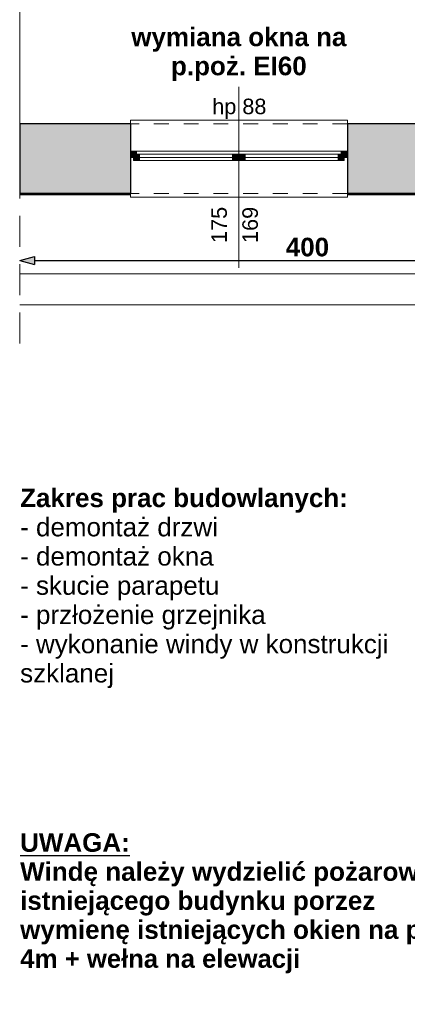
# Model space of a CAD drawing. Header units: centimetres. Extents: x -450 to 939, y -960 to 494.
# Tile 1 of 12: x -450 to -137, y -960 to -166. Entities that reach past the tile are written whole.
import ezdxf

# ---------------------------------------------------------------- set-up
doc = ezdxf.new("R2010")
doc.units = ezdxf.units.CM
doc.header["$MEASUREMENT"] = 0
for name, pattern in [('Przerywana', [24, 12, -12]), ('Przerywana długa', [39, 25, -14]), ('Wipeout_Contour', [100, 0, -100])]:
    doc.linetypes.add(name, pattern=pattern)
for name, color, linetype in [('220 - ŚCIANY WEWNĘTRZNE', 7, 'Continuous'), ('440-Stropy', 7, 'Continuous'), ('Nowe_299-Wymiary Opisy', 7, 'Continuous'), ('Okna Archicada', 7, 'Continuous')]:
    doc.layers.add(name, color=color, linetype=linetype)
for name, color, linetype, lineweight in [('220 - ŚCIANY WEWNĘTRZNE_Nr_pióra__27', 7, 'Continuous', 25), ('220-A Ściany_Nr_pióra__120', 7, 'Continuous', 13), ('220-Ściany_Nr_pióra__19', 255, 'Continuous', 13), ('440-Stropy_Nr_pióra__19', 255, 'Continuous', 0), ('Nowe_220-A Ściany_Nr_pióra__120', 7, 'Continuous', 13), ('Nowe_299-Wymiary Opisy_Nr_pióra__140', 1, 'Continuous', 25), ('Nowe_A-TABELKA_Nr_pióra__140', 1, 'Continuous', 25), ('Nowe_Bloki tekstowe_Nr_pióra__140', 1, 'Continuous', 25), ('Nowe_Bloki tekstowe_Nr_pióra__6', 5, 'Continuous', 13), ('Okna Archicada_Nr_pióra__27', 7, 'Continuous', 25), ('Znaczniki okien Archicada_Nr_pióra__7', 7, 'Continuous', 13)]:
    doc.layers.add(name, color=color, linetype=linetype, lineweight=lineweight)
for name, color, linetype, lineweight, true_color in [('Okna Archicada_Nr_pióra__23', 7, 'Continuous', 15, 0xff6600), ('Okna Archicada_Nr_pióra__3', 7, 'Continuous', 13, 0xff6600), ('Znaczniki okien Archicada_Nr_pióra__45', 7, 'Continuous', 15, 0x40a5ff)]:
    doc.layers.add(name, color=color, linetype=linetype, lineweight=lineweight, true_color=true_color)
doc.styles.add('STYL_AUTOMATYCZNY_1', font='arial.ttf')
doc.styles.add('STYL_AUTOMATYCZNY_3', font='arial.ttf')
doc.styles.add('STYL_AUTOMATYCZNY_4', font='arial.ttf')
doc.dimstyles.new('STYL_AUTOMATYCZNY__3', dxfattribs={"dimtxt": 15, "dimasz": 11.875, "dimexe": 0.18, "dimexo": 0.0625, "dimgap": 0, "dimtad": 1, "dimtih": 1, "dimtoh": 1, "dimdec": 0, "dimzin": 0, "dimdsep": 46, "dimtxsty": 'STYL_AUTOMATYCZNY_3', "dimblk": 'ARROWHEAD_5', "dimblk1": 'ARROWHEAD_5', "dimblk2": 'ARROWHEAD_5', "dimcen": 0.09, "dimse1": 1, "dimse2": 1, "dimclrd": 1, "dimclre": 1, "dimclrt": 1, "dimadec": 1, "dimazin": 0, "dimtfac": 1, "dimtdec": 4, "dimtmove": 2, "dimatfit": 3, "dimfxl": 1, "dimtolj": 1, "dimtzin": 0, "dimarcsym": 0})

# ---------------------------------------------------------------- blocks, each defined once
blk = doc.blocks.new('*D5')
at = {"layer": 'Nowe_299-Wymiary Opisy_Nr_pióra__140', "linetype": 'Continuous', "lineweight": 25}
for points in [[(-449.86, -360.48), (-437.79, -363.72), (-437.79, -357.25)], [(-49.86, -360.48), (-61.93, -357.25), (-61.93, -363.72)]]:
    blk.add_hatch(color=1, dxfattribs=at).paths.add_polyline_path(points)
at = {"layer": 'Nowe_299-Wymiary Opisy_Nr_pióra__140', "color": 1, "linetype": 'Continuous', "lineweight": 25}
for p, q in [((-449.86, -360.48), (-437.79, -357.25)), ((-437.79, -357.25), (-437.79, -363.72)), ((-61.93, -363.72), (-61.93, -357.25)), ((-49.86, -360.48), (-61.93, -357.25)), ((-449.86, -360.48), (-437.79, -363.72)), ((-437.79, -360.48), (-61.93, -360.48)), ((-49.86, -360.48), (-61.93, -363.72))]:
    blk.add_line(p, q, dxfattribs=at)
at = {"layer": 'Nowe_299-Wymiary Opisy_Nr_pióra__140', "color": 1, "lineweight": 25, "insert": (-235.28, -357.48), "char_height": 15, "attachment_point": 7, "style": 'STYL_AUTOMATYCZNY_3'}
blk.add_mtext('\\A1;{\\pql;\\fArial|b1|i0|c238|p0;\\W1.000000;400}', dxfattribs=at)
blk = doc.blocks.new('ARROWHEAD_5')
at = {"linetype": 'Continuous', "lineweight": 0}
blk.add_hatch(color=0, dxfattribs=at).paths.add_polyline_path([(-1, 0.2679), (0, 0), (-1, -0.2679)])
at = {"color": 0, "linetype": 'Continuous', "lineweight": 0}
blk.add_line((0, 0), (-1, 0), dxfattribs=at)

msp = doc.modelspace()

# ---------------------------------------------------------------- hatches: boundary and pattern name
at = {"layer": '220-Ściany_Nr_pióra__19', "linetype": 'Continuous', "lineweight": 13}
h = msp.add_hatch(dxfattribs=at)
h.set_pattern_fill('Podwójny_szraf_1_4_0001', color=255, style=0, pattern_type=2)
h.set_pattern_definition([(45, (0, 0), (-22.981, 22.981), []), (45, (-4.596, 4.596), (-22.981, 22.981), [])])
h.paths.add_polyline_path([(-449.86, -250.47), (-41.84, -250.47), (-41.84, 228.03), (282.38, 228.03), (282.38, 169.03), (245.38, 169.03), (245.38, -250.47), (282.38, -250.47), (282.38, -960.47), (367.7, -960.47), (367.7, 228.03), (367.7, 390.38), (-60.62, 390.38), (-449.86, 390.38)])

# ---------------------------------------------------------------- next in the draw order: wipeouts: each hides what was drawn before it
at = {"color": 254, "linetype": 'Wipeout_Contour', "lineweight": 0, "ltscale": 4562.873072}
msp.add_wipeout([(-449.86, 390.38), (-449.86, -250.47), (282.38, -250.47), (282.38, -960.47), (367.7, -960.47), (367.7, -351.72), (367.7, 390.38)], dxfattribs=at).dxf.layer = '440-Stropy'

# ---------------------------------------------------------------- next in the draw order: hatches: boundary and pattern name
at = {"layer": '220 - ŚCIANY WEWNĘTRZNE', "linetype": 'Continuous', "lineweight": 0, "true_color": 0x7f7f7f}
for points in [[(-449.86, -250.47), (-449.86, -306.47), (-360.62, -306.47), (-360.62, -250.47)], [(-15.46, -250.47), (-185.62, -250.47), (-185.62, -306.47), (-15.46, -306.47)]]:
    msp.add_hatch(color=8, dxfattribs=at).paths.add_polyline_path(points)

# ---------------------------------------------------------------- next in the draw order: linework, layer by layer
at = {"layer": '220 - ŚCIANY WEWNĘTRZNE_Nr_pióra__27', "color": 7, "linetype": 'Continuous', "lineweight": 25}
for p, q in [((-360.62, -250.47), (-360.62, -272.47)), ((-185.62, -250.47), (-185.62, -272.47)), ((-360.62, -272.47), (-360.62, -277.47)), ((-360.62, -277.47), (-360.62, -306.47)), ((-185.62, -272.47), (-185.62, -277.47)), ((-185.62, -277.47), (-185.62, -306.47))]:
    msp.add_line(p, q, dxfattribs=at)
at = {"layer": '220 - ŚCIANY WEWNĘTRZNE_Nr_pióra__27', "color": 7, "linetype": 'Continuous', "lineweight": 25, "flags": 128}
for points in [[(-360.62, -250.47), (-449.86, -250.47)], [(-449.86, -250.47), (-449.86, -306.47)], [(-41.84, -250.47), (-185.62, -250.47)], [(-449.86, -306.47), (-360.62, -306.47)], [(-449.86, -306.47), (-449.86, -307.47)], [(-185.62, -306.47), (-15.46, -306.47)]]:
    msp.add_lwpolyline(points, dxfattribs=at)
at = {"layer": '220-A Ściany_Nr_pióra__120', "color": 7, "linetype": 'Przerywana długa', "lineweight": 13}
msp.add_line((-449.86, -427.5), (-449.86, 390.38), dxfattribs=at)
at = {"layer": '440-Stropy_Nr_pióra__19', "color": 255, "linetype": 'Continuous', "lineweight": 0, "flags": 128}
msp.add_lwpolyline([(-449.86, 390.38), (-449.86, -250.47), (282.38, -250.47), (282.38, -960.47), (367.7, -960.47), (367.7, -351.72), (367.7, 390.38)], close=True, dxfattribs=at)
at = {"layer": 'Nowe_220-A Ściany_Nr_pióra__120', "color": 7, "linetype": 'Continuous', "lineweight": 13}
for p, q in [((-49.86, -371.47), (-449.86, -371.47)), ((-449.86, -396.47), (-49.86, -396.47))]:
    msp.add_line(p, q, dxfattribs=at)

# ---------------------------------------------------------------- next in the draw order: texts
at = {"layer": 'Nowe_A-TABELKA_Nr_pióra__140', "color": 1, "linetype": 'Continuous', "lineweight": 25, "insert": (-449.51, -822.47), "char_height": 15, "width": 461.4276, "attachment_point": 1, "line_spacing_factor": 0.936354, "style": 'STYL_AUTOMATYCZNY_4'}
msp.add_mtext('\\A1;{\\pql;\\fArial|b1|i0|c238|p0;\\L\\W1.000000;\\LUWAGA:\\P\\pql;\\fArial|b1|i0|c238|p0;\\l\\W1.000000;\\lWindę należy wydzielić pożarowo od istniejącego budynku porzez\\P\\pql;\\fArial|b1|i0|c238|p0;\\l\\W1.000000;\\lwymienę istniejąc\\fArial|b1|i0|c238|p0;\\l\\W1.000000;\\lych\\fArial|b1|i0|c238|p0;\\l\\W1.000000;\\l ok\\fArial|b1|i0|c238|p0;\\l\\W1.000000;\\lien\\fArial|b1|i0|c238|p0;\\l\\W1.000000;\\l na p.poż. w pasie 4m \\fArial|b1|i0|c238|p0;\\l\\H0.984482x;\\W1.000000;\\l+ wełna na elewacj\\fArial|b1|i0|c238|p0;\\H1.015763x;\\W1.000000;i}', dxfattribs=at)
at = {"layer": 'Nowe_Bloki tekstowe_Nr_pióra__140', "color": 1, "linetype": 'Continuous', "lineweight": 25, "insert": (-273.12, -172.76), "char_height": 15, "width": 173.2349, "attachment_point": 2, "line_spacing_factor": 0.938653, "style": 'STYL_AUTOMATYCZNY_4'}
msp.add_mtext('\\A1;{\\pqc;\\fArial|b1|i0|c238|p0;\\W1.000000;wymiana okna na p.poż.\\fArial|b1|i0|c238|p0;\\W1.000000; EI60}', dxfattribs=at)
at = {"layer": 'Nowe_Bloki tekstowe_Nr_pióra__6', "color": 5, "linetype": 'Continuous', "lineweight": 13, "insert": (-449.51, -544.51), "char_height": 15, "width": 314.2723, "attachment_point": 1, "line_spacing_factor": 0.942444, "style": 'STYL_AUTOMATYCZNY_4'}
msp.add_mtext('\\A1;{\\pql;\\fArial|b1|i0|c238|p0;\\W1.000000;Zakres prac budowlanych:\\P\\pql;\\fArial|b0|i0|c238|p0;\\W1.000000;- demontaż drzwi\\P\\pql;\\fArial|b0|i0|c238|p0;\\W1.000000;- demontaż okna\\P\\pql;\\fArial|b0|i0|c238|p0;\\W1.000000;- skucie parapetu\\P\\pql;\\fArial|b0|i0|c238|p0;\\W1.000000;- przłożenie grzejnika\\P\\pql;\\fArial|b0|i0|c238|p0;\\W1.000000;- wykonanie windy w konstrukcji szklanej}', dxfattribs=at)

# ---------------------------------------------------------------- next in the draw order: wipeouts: each hides what was drawn before it
at = {"color": 254, "linetype": 'Wipeout_Contour', "lineweight": 0, "ltscale": 2278.314239}
msp.add_wipeout([(-185.62, -272.47), (-185.62, -250.47), (-185.62, -247.47), (-360.62, -247.47), (-360.62, -250.47), (-360.62, -272.47)], dxfattribs=at).dxf.layer = 'Okna Archicada'
at = {"color": 254, "linetype": 'Wipeout_Contour', "lineweight": 0, "ltscale": 2456.71487}
msp.add_wipeout([(-360.62, -277.47), (-360.62, -306.47), (-360.62, -309.47), (-185.62, -309.47), (-185.62, -306.47), (-185.62, -277.47)], dxfattribs=at).dxf.layer = 'Okna Archicada'

# ---------------------------------------------------------------- next in the draw order: hatches: boundary and pattern name
at = {"layer": '220 - ŚCIANY WEWNĘTRZNE', "linetype": 'Continuous', "lineweight": 0, "true_color": 0x7f7f7f}
for points in [[(-449.86, -307.47), (-360.62, -307.47), (-360.62, -306.47), (-449.86, -306.47)], [(-185.62, -307.47), (-20.62, -307.47), (-20.62, -306.47), (-185.62, -306.47)]]:
    msp.add_hatch(color=8, dxfattribs=at).paths.add_polyline_path(points)
at = {"layer": 'Okna Archicada', "linetype": 'Continuous', "lineweight": 0, "true_color": 0x7f7f7f}
for points in [[(-360.62, -272.47), (-360.62, -277.47), (-358.12, -277.47), (-358.12, -274.97), (-355.62, -274.97), (-355.62, -272.47)], [(-185.62, -277.47), (-185.62, -272.47), (-190.62, -272.47), (-190.62, -274.97), (-188.12, -274.97), (-188.12, -277.47)]]:
    msp.add_hatch(color=8, dxfattribs=at).paths.add_polyline_path(points)

# ---------------------------------------------------------------- next in the draw order: linework, layer by layer
at = {"layer": '220 - ŚCIANY WEWNĘTRZNE_Nr_pióra__27', "color": 7, "linetype": 'Continuous', "lineweight": 25, "flags": 128}
for points in [[(-360.62, -306.47), (-449.86, -306.47)], [(-449.86, -307.47), (-360.62, -307.47)], [(-360.62, -307.47), (-360.62, -306.47)], [(-20.62, -306.47), (-185.62, -306.47)], [(-185.62, -306.47), (-185.62, -307.47)], [(-185.62, -307.47), (-20.62, -307.47)]]:
    msp.add_lwpolyline(points, dxfattribs=at)
at = {"layer": 'Okna Archicada_Nr_pióra__27', "color": 7, "linetype": 'Continuous', "lineweight": 25}
for p, q in [((-360.62, -250.47), (-360.62, -272.47)), ((-185.62, -250.47), (-185.62, -272.47)), ((-360.62, -272.47), (-360.62, -277.47)), ((-360.62, -272.47), (-360.62, -277.47)), ((-360.62, -277.47), (-360.62, -306.47)), ((-185.62, -272.47), (-185.62, -277.47)), ((-185.62, -272.47), (-185.62, -277.47)), ((-185.62, -277.47), (-185.62, -306.47))]:
    msp.add_line(p, q, dxfattribs=at)
at = {"layer": 'Okna Archicada_Nr_pióra__3', "color": 30, "linetype": 'Continuous', "lineweight": 13, "true_color": 0xff6600}
for p, q in [((-185.62, -247.47), (-360.62, -247.47)), ((-360.62, -247.47), (-360.62, -250.47)), ((-185.62, -250.47), (-185.62, -247.47)), ((-360.62, -309.47), (-360.62, -306.47)), ((-185.62, -309.47), (-360.62, -309.47)), ((-185.62, -306.47), (-185.62, -309.47))]:
    msp.add_line(p, q, dxfattribs=at)
at = {"layer": 'Okna Archicada_Nr_pióra__3', "color": 30, "linetype": 'Przerywana', "lineweight": 13, "true_color": 0xff6600}
for p, q in [((-185.62, -250.47), (-360.62, -250.47)), ((-185.62, -306.47), (-360.62, -306.47))]:
    msp.add_line(p, q, dxfattribs=at)

# ---------------------------------------------------------------- next in the draw order: texts
at = {"layer": 'Znaczniki okien Archicada_Nr_pióra__7', "color": 7, "lineweight": 13, "insert": (-294.57, -246.38), "char_height": 12.5, "attachment_point": 7, "style": 'STYL_AUTOMATYCZNY_1'}
msp.add_mtext('\\A1;{\\pql;\\pt0;\\fArial|b0|i0|c238|p0;\\W1.000000;hp 88\\fArial|b0|i0|c238|p0;\\W1.000000;\\A1{\\H.66x;\\S^  ;}\\fArial|b0|i0|c238|p0;\\W1.000000;\\fArial|b0|i0|c238|p0;\\W1.000000;}', dxfattribs=at)

# ---------------------------------------------------------------- next in the draw order: dimensions: what is measured, and where the dimension line sits
at = {"layer": 'Nowe_299-Wymiary Opisy', "color": 1, "linetype": 'Continuous', "lineweight": 25}
dim = msp.add_linear_dim(base=(-49.86, -360.48), p1=(-449.86, -306.47), p2=(-49.86, -308.47), dimstyle='STYL_AUTOMATYCZNY__3', dxfattribs=at)
dim.commit()
dim.dimension.update_dxf_attribs({"geometry": '*D5', "text_midpoint": (-218.15, -349.98), "dimtype": 160})

# ---------------------------------------------------------------- next in the draw order: wipeouts: each hides what was drawn before it
at = {"color": 254, "linetype": 'Wipeout_Contour', "lineweight": 0, "ltscale": 2887.585923}
msp.add_wipeout([(-268.12, -279.97), (-193.12, -279.97), (-193.12, -274.97), (-190.62, -274.97), (-190.62, -272.47), (-273.12, -272.47), (-273.12, -274.97), (-268.12, -274.97)], dxfattribs=at).dxf.layer = 'Okna Archicada'

# ---------------------------------------------------------------- next in the draw order: hatches: boundary and pattern name
at = {"layer": 'Okna Archicada', "linetype": 'Continuous', "lineweight": 0, "true_color": 0x7f7f7f}
for points in [[(-273.12, -274.97), (-273.12, -279.97), (-268.12, -279.97), (-268.12, -274.97)], [(-188.12, -279.97), (-188.12, -274.97), (-193.12, -274.97), (-193.12, -279.97)]]:
    msp.add_hatch(color=8, dxfattribs=at).paths.add_polyline_path(points)

# ---------------------------------------------------------------- next in the draw order: linework, layer by layer
at = {"layer": 'Okna Archicada_Nr_pióra__23', "color": 30, "linetype": 'Continuous', "lineweight": 15, "true_color": 0xff6600}
for p, q in [((-188.12, -277.47), (-188.12, -274.97)), ((-188.12, -274.97), (-188.12, -279.97)), ((-185.62, -277.47), (-188.12, -277.47))]:
    msp.add_line(p, q, dxfattribs=at)

# ---------------------------------------------------------------- next in the draw order: wipeouts: each hides what was drawn before it
at = {"color": 254, "linetype": 'Wipeout_Contour', "lineweight": 0, "ltscale": 3354.137249}
msp.add_wipeout([(-353.12, -279.97), (-278.12, -279.97), (-278.12, -274.97), (-273.12, -274.97), (-273.12, -272.47), (-355.62, -272.47), (-355.62, -274.97), (-353.12, -274.97)], dxfattribs=at).dxf.layer = 'Okna Archicada'
at = {"color": 254, "linetype": 'Wipeout_Contour', "lineweight": 0, "ltscale": 1447.720807}
msp.add_wipeout([(-268.12, -274.97), (-268.12, -279.97), (-193.12, -279.97), (-193.12, -274.97)], dxfattribs=at).dxf.layer = 'Okna Archicada'

# ---------------------------------------------------------------- next in the draw order: hatches: boundary and pattern name
at = {"layer": 'Okna Archicada', "linetype": 'Continuous', "lineweight": 0, "true_color": 0x7f7f7f}
for points in [[(-358.12, -274.97), (-358.12, -279.97), (-353.12, -279.97), (-353.12, -274.97)], [(-273.12, -279.97), (-273.12, -274.97), (-278.12, -274.97), (-278.12, -279.97)]]:
    msp.add_hatch(color=8, dxfattribs=at).paths.add_polyline_path(points)

# ---------------------------------------------------------------- next in the draw order: linework, layer by layer
at = {"layer": 'Okna Archicada_Nr_pióra__23', "color": 30, "linetype": 'Continuous', "lineweight": 15, "true_color": 0xff6600}
for p, q in [((-358.12, -277.47), (-360.62, -277.47)), ((-358.12, -274.97), (-358.12, -277.47)), ((-358.12, -279.97), (-358.12, -274.97)), ((-273.12, -274.97), (-268.12, -274.97)), ((-273.12, -279.97), (-273.12, -274.97)), ((-273.12, -274.97), (-273.12, -279.97)), ((-268.12, -274.97), (-268.12, -279.97)), ((-268.12, -274.97), (-193.12, -274.97)), ((-193.12, -277.47), (-268.12, -277.47)), ((-193.12, -279.97), (-193.12, -274.97)), ((-193.12, -274.97), (-188.12, -274.97)), ((-190.62, -274.97), (-190.62, -272.47)), ((-190.62, -272.47), (-185.62, -272.47)), ((-188.12, -274.97), (-190.62, -274.97)), ((-268.12, -279.97), (-273.12, -279.97)), ((-193.12, -279.97), (-268.12, -279.97)), ((-188.12, -279.97), (-193.12, -279.97))]:
    msp.add_line(p, q, dxfattribs=at)
at = {"layer": 'Okna Archicada_Nr_pióra__3', "color": 30, "linetype": 'Continuous', "lineweight": 13, "true_color": 0xff6600}
for p, q in [((-273.12, -272.47), (-190.62, -272.47)), ((-193.12, -279.97), (-268.12, -279.97))]:
    msp.add_line(p, q, dxfattribs=at)
at = {"layer": 'Znaczniki okien Archicada_Nr_pióra__45', "color": 161, "linetype": 'Continuous', "lineweight": 15, "true_color": 0x40a5ff}
msp.add_line((-273.12, -366.47), (-273.12, -220.47), dxfattribs=at)

# ---------------------------------------------------------------- next in the draw order: wipeouts: each hides what was drawn before it
at = {"color": 254, "linetype": 'Wipeout_Contour', "lineweight": 0, "ltscale": 1683.82671}
msp.add_wipeout([(-353.12, -274.97), (-353.12, -279.97), (-278.12, -279.97), (-278.12, -274.97)], dxfattribs=at).dxf.layer = 'Okna Archicada'

# ---------------------------------------------------------------- next in the draw order: linework, layer by layer
at = {"layer": 'Okna Archicada_Nr_pióra__23', "color": 30, "linetype": 'Continuous', "lineweight": 15, "true_color": 0xff6600}
for p, q in [((-360.62, -272.47), (-355.62, -272.47)), ((-355.62, -274.97), (-358.12, -274.97)), ((-358.12, -274.97), (-353.12, -274.97)), ((-355.62, -272.47), (-355.62, -274.97)), ((-353.12, -274.97), (-353.12, -279.97)), ((-353.12, -274.97), (-278.12, -274.97)), ((-278.12, -277.47), (-353.12, -277.47)), ((-278.12, -279.97), (-278.12, -274.97)), ((-278.12, -274.97), (-273.12, -274.97)), ((-353.12, -279.97), (-358.12, -279.97)), ((-278.12, -279.97), (-353.12, -279.97)), ((-273.12, -279.97), (-278.12, -279.97))]:
    msp.add_line(p, q, dxfattribs=at)
at = {"layer": 'Okna Archicada_Nr_pióra__3', "color": 30, "linetype": 'Continuous', "lineweight": 13, "true_color": 0xff6600}
for p, q in [((-355.62, -272.47), (-273.12, -272.47)), ((-278.12, -279.97), (-353.12, -279.97))]:
    msp.add_line(p, q, dxfattribs=at)

# ---------------------------------------------------------------- next in the draw order: texts
at = {"layer": 'Znaczniki okien Archicada_Nr_pióra__7', "color": 7, "lineweight": 13, "char_height": 12.5, "attachment_point": 7, "rotation": 90, "style": 'STYL_AUTOMATYCZNY_1'}
for s, insert in [('\\A1;{\\pql;\\pt0;\\fArial|b0|i0|c238|p0;\\W1.000000;175\\fArial|b0|i0|c238|p0;\\W1.000000;\\A1{\\H.66x;\\S^  ;}\\fArial|b0|i0|c238|p0;\\W1.000000;\\fArial|b0|i0|c238|p0;\\W1.000000;}', (-279.16, -346.47)), ('\\A1;{\\pql;\\pt0;\\fArial|b0|i0|c238|p0;\\W1.000000;169\\fArial|b0|i0|c238|p0;\\W1.000000;\\A1{\\H.66x;\\S^  ;}\\fArial|b0|i0|c238|p0;\\W1.000000;\\fArial|b0|i0|c238|p0;\\W1.000000;}', (-254.16, -346.47))]:
    msp.add_mtext(s, dxfattribs=dict(at, insert=insert))

doc.saveas('drawing.dxf')
